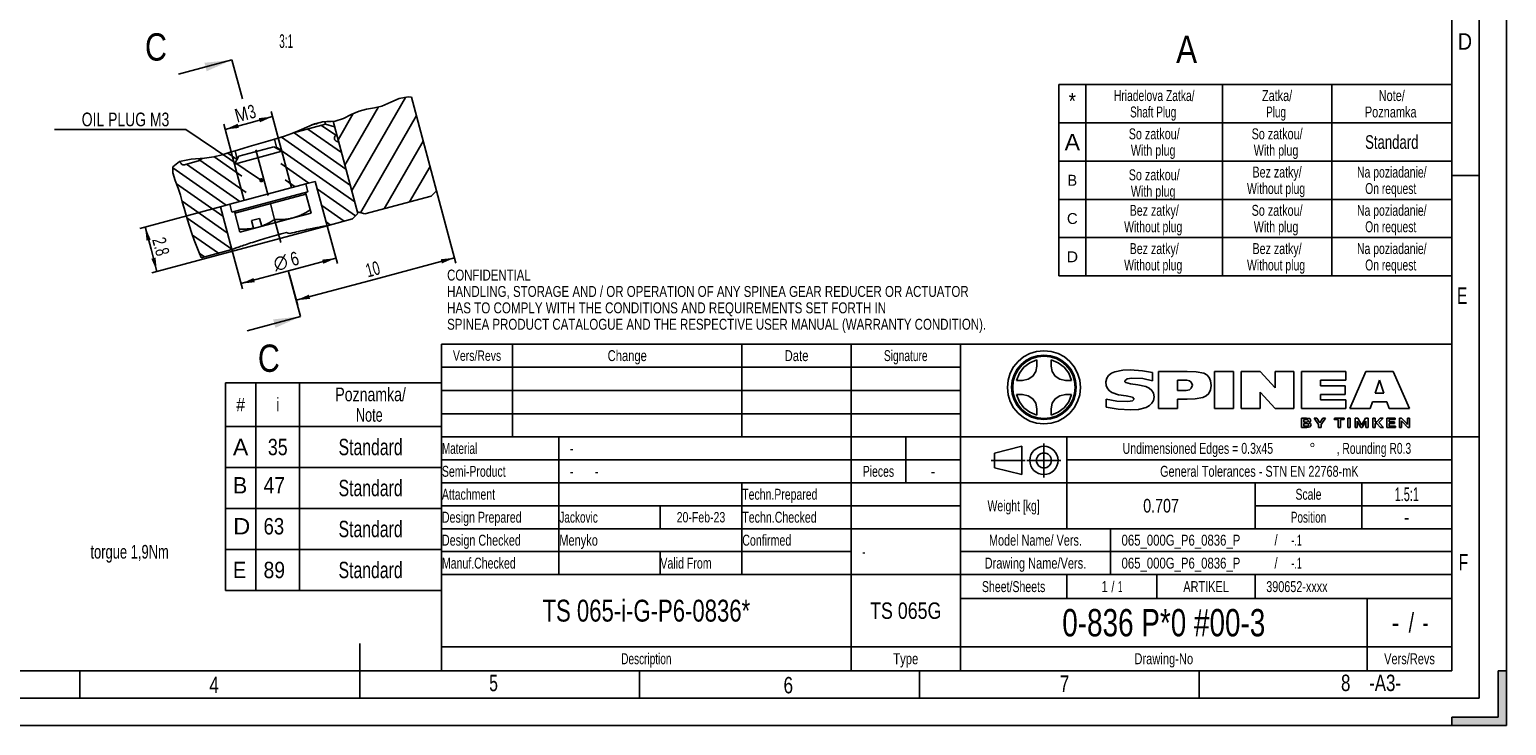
# Model space of a CAD drawing. Header units: millimetres. Extents: x 0 to 420, y 0 to 297.
# Tile 2 of 7: x 150 to 420, y 0 to 127. Entities that reach past the tile are written whole.
import ezdxf
from ezdxf.enums import TextEntityAlignment as Align

# ---------------------------------------------------------------- set-up
doc = ezdxf.new("R2010")
doc.units = ezdxf.units.MM
doc.header["$LTSCALE"] = 23.1
doc.linetypes.add('CENTER', pattern=[0.6, 0.375, -0.075, 0.075, -0.075])
doc.layers.get('0').update_dxf_attribs({"linetype": 'CONTINUOUS'})
for name, color, linetype in [('02___PRT_ALL_AXES', 7, 'CONTINUOUS'), ('7_ALL_FEATURES', 7, 'CONTINUOUS'), ('DEFAULT_1', 7, 'CENTER')]:
    doc.layers.add(name, color=color, linetype=linetype)
doc.styles.get("Standard").update_dxf_attribs({"font": 'txt', "width": 0.8})
doc.styles.add('TEXTSTYLE_1', font='gdt', dxfattribs={"width": 0.8})
doc.styles.add('TEXTSTYLE_2', font='txt', dxfattribs={"width": 0.7})
doc.styles.add('TEXTSTYLE_3', font='txt', dxfattribs={"width": 0.75})
doc.styles.add('TEXTSTYLE_4', font='txt', dxfattribs={"width": 0.75})
doc.styles.add('TEXTSTYLE_5', font='txt', dxfattribs={"width": 0.64})
doc.styles.add('TEXTSTYLE_6', font='txt', dxfattribs={"width": 0.9})
doc.styles.add('TEXTSTYLE_7', font='txt', dxfattribs={"width": 0.6})
doc.styles.add('TEXTSTYLE_8', font='gdt', dxfattribs={"width": 0.75})
doc.styles.add('TEXTSTYLE_9', font='txt', dxfattribs={"width": 0.67})
doc.dimstyles.new('DIMSTYLE_15', dxfattribs={"dimtxt": 2.5, "dimasz": 2.5, "dimexe": 1, "dimexo": 0, "dimtad": 1, "dimdec": 3, "dimlfac": 0.333333, "dimdsep": 46, "dimtxsty": 'Standard', "dimblk": '_FILLED', "dimblk1": '_FILLED', "dimblk2": '_FILLED', "dimcen": 0.09, "dimclrt": 7, "dimadec": 0, "dimazin": 0, "dimtp": 0.1, "dimtm": 0.1, "dimtfac": 1, "dimtdec": 3, "dimtofl": 0, "dimtmove": 0, "dimatfit": 3, "dimldrblk": '_FILLED', "dimfxl": 0, "dimtolj": 1, "dimarcsym": 0})
doc.dimstyles.new('DIMSTYLE_17', dxfattribs={"dimtxt": 2.5, "dimasz": 2.5, "dimexe": 1, "dimexo": 0, "dimtad": 1, "dimdec": 3, "dimlfac": 0.333333, "dimdsep": 46, "dimtxsty": 'Standard', "dimblk": '_FILLED', "dimblk1": '_FILLED', "dimblk2": '_FILLED', "dimcen": 0.09, "dimclrt": 7, "dimadec": 0, "dimazin": 0, "dimtp": 0.2, "dimtm": 0.2, "dimtfac": 1, "dimtdec": 3, "dimtofl": 0, "dimtmove": 0, "dimatfit": 3, "dimldrblk": '_FILLED', "dimfxl": 0, "dimtolj": 1, "dimarcsym": 0})
doc.dimstyles.get("Standard").update_dxf_attribs({"dimtxt": 2.5, "dimasz": 2.5, "dimexe": 1, "dimexo": 0, "dimtad": 1, "dimdec": 3, "dimdsep": 46, "dimtxsty": 'Standard', "dimblk": '_FILLED', "dimblk1": '_FILLED', "dimblk2": '_FILLED', "dimcen": 0.09, "dimclrt": 7, "dimadec": 0, "dimazin": 0, "dimtol": 1, "dimtp": 0.001, "dimtm": 0.001, "dimtfac": 1, "dimtdec": 3, "dimtofl": 0, "dimtmove": 0, "dimatfit": 3, "dimldrblk": '_FILLED', "dimfxl": 0, "dimtolj": 1, "dimarcsym": 0})

# ---------------------------------------------------------------- blocks, each defined once
blk = doc.blocks.new('_FILLED')
at = {"color": 0, "linetype": 'ByBlock'}
blk.add_solid([(0, 0), (-1, 0.16), (-1, -0.16)], dxfattribs=at)
blk = doc.blocks.new('*D29')
at = {"color": 7, "linetype": 'Continuous'}
for p, q in [((194.05, 111.41), (189.7, 110.24)), ((196.18, 103.46), (193.79, 112.37)), ((186.95, 103.13), (185.1, 110.04)), ((185.35, 109.08), (189.7, 110.24))]:
    blk.add_line(p, q, dxfattribs=at)
at = {"color": 7, "linetype": 'Continuous', "xscale": 2.5, "yscale": 2.5, "zscale": 2.5}
for p, rotation in [((194.05, 111.41), 15), ((185.35, 109.08), 195)]:
    blk.add_blockref('_FILLED', p, dxfattribs=dict(at, rotation=rotation))
at = {"color": 7, "linetype": 'Continuous'}
for s, width, p in [('3', 0.714286, (190.57, 111.12)), ('M', 0.857143, (188.68, 110.61))]:
    blk.add_text(s, height=2.5, rotation=15, dxfattribs=dict(at, width=width)).set_placement(p, align=Align.CENTER)
blk = doc.blocks.new('*D30')
at = {"color": 7, "linetype": 'Continuous'}
for p, q in [((184.71, 94.97), (169.74, 90.96)), ((170.71, 91.22), (171.79, 87.16)), ((204.05, 91.46), (171.92, 82.85)), ((172.88, 83.1), (171.79, 87.16))]:
    blk.add_line(p, q, dxfattribs=at)
at = {"color": 7, "linetype": 'Continuous', "xscale": 2.5, "yscale": 2.5, "zscale": 2.5}
for p, rotation in [((170.71, 91.22), 105), ((172.88, 83.1), 285)]:
    blk.add_blockref('_FILLED', p, dxfattribs=dict(at, rotation=rotation))
at = {"color": 7, "linetype": 'Continuous', "width": 0.714286}
blk.add_text('2.8', height=2.5, rotation=-75, dxfattribs=at).set_placement((172.4, 87.32), align=Align.CENTER)
blk = doc.blocks.new('*D31')
at = {"color": 7, "linetype": 'Continuous'}
for p, q in [((204.05, 91.46), (205.91, 84.54)), ((186.59, 87.09), (188.52, 79.88)), ((205.65, 85.51), (196.95, 83.18)), ((188.26, 80.85), (196.95, 83.18))]:
    blk.add_line(p, q, dxfattribs=at)
at = {"color": 7, "linetype": 'Continuous', "xscale": 2.5, "yscale": 2.5, "zscale": 2.5}
for p, rotation in [((205.65, 85.51), 15), ((188.26, 80.85), 195)]:
    blk.add_blockref('_FILLED', p, dxfattribs=dict(at, rotation=rotation))
at = {"color": 7, "linetype": 'Continuous', "width": 0.785714}
blk.add_text('6', height=2.5, rotation=15, dxfattribs=at).set_placement((198.4, 84.21), align=Align.CENTER)
at = {"color": 7, "linetype": 'Continuous', "style": 'TEXTSTYLE_1'}
blk.add_text('n', height=2.5, rotation=15, dxfattribs=at).set_placement((195.84, 83.53), align=Align.CENTER)
blk = doc.blocks.new('*D34')
at = {"color": 7, "linetype": 'Continuous'}
for p, q in [((224.08, 97.85), (227.63, 84.61)), ((227.37, 85.58), (212.88, 81.7)), ((197.14, 82.46), (198.65, 76.85)), ((198.39, 77.81), (212.88, 81.7))]:
    blk.add_line(p, q, dxfattribs=at)
at = {"color": 7, "linetype": 'Continuous', "xscale": 2.5, "yscale": 2.5, "zscale": 2.5}
for p, rotation in [((227.37, 85.58), 15), ((198.39, 77.81), 195)]:
    blk.add_blockref('_FILLED', p, dxfattribs=dict(at, rotation=rotation))
at = {"color": 7, "linetype": 'Continuous', "width": 0.678571}
blk.add_text('10', height=2.5, rotation=15, dxfattribs=at).set_placement((212.72, 82.3), align=Align.CENTER)

msp = doc.modelspace()

# ---------------------------------------------------------------- linework, layer by layer
at = {"color": 7, "linetype": 'Continuous'}
for p, q in [((415, 5), (415, 292)), ((410, 10), (410, 287)), ((420, 10), (420, 287)), ((338.0001, 117.2671), (410.0001, 117.2671)), ((338.0001, 117.2671), (338.0001, 82.2671)), ((343.0001, 117.2671), (343.0001, 82.2671)), ((368.0001, 117.2671), (368.0001, 82.2671)), ((388.0001, 117.2671), (388.0001, 82.2671)), ((410.0001, 117.2671), (410.0001, 82.2671)), ((218.4002, 114.9472), (208.5439, 97.8756)), ((214.0863, 113.36), (215.6819, 114.04)), ((215.6819, 114.04), (217.2599, 114.7354)), ((217.2599, 114.7354), (218.8945, 115.039)), ((218.8945, 115.039), (219.4689, 114.986)), ((219.4689, 114.986), (219.4896, 114.9812)), ((224.0797, 97.8507), (219.4896, 114.9812)), ((205.5383, 110.6124), (207.0163, 111.0903)), ((208.8215, 111.9703), (206.0523, 107.1741)), ((207.0163, 111.0903), (208.4412, 111.8015)), ((213.4681, 113.2115), (207.2981, 102.5248)), ((208.4412, 111.8015), (209.8886, 112.4441)), ((209.8886, 112.4441), (211.2718, 112.7863)), ((220.3962, 111.5975), (210.134, 93.8228)), ((211.2718, 112.7863), (212.6873, 113.024)), ((212.6873, 113.024), (214.0863, 113.36)), ((175.1409, 109.0308), (154.129, 109.0308)), ((178.1409, 109.0308), (175.1409, 109.0308)), ((191.664, 99.9914), (178.1409, 109.0308)), ((196.2156, 107.8317), (197.5657, 108.3077)), ((197.5657, 108.3077), (198.8984, 108.857)), ((197.8826, 108.4383), (203.7401, 110.0078)), ((207.4866, 101.8215), (197.9941, 108.4682)), ((198.8984, 108.857), (200.2968, 109.5127)), ((200.2968, 109.5127), (201.7086, 110.1043)), ((206.6809, 104.8282), (200.517, 109.1442)), ((201.4597, 110), (203.1764, 110.46)), ((201.7086, 110.1043), (203.1724, 110.4598)), ((205.6377, 108.0012), (203.0399, 109.8202)), ((203.1724, 110.4598), (203.9619, 110.5118)), ((203.6113, 110.4887), (203.7401, 110.0078)), ((205.4132, 109.5595), (203.7401, 110.0078)), ((203.9619, 110.5118), (204.7569, 110.5354)), ((204.7569, 110.5354), (205.5383, 110.6124)), ((209.6684, 93.6786), (205.1415, 110.5733)), ((338.0001, 110.2671), (410.0001, 110.2671)), ((187.1798, 105.1629), (188.5793, 105.6027)), ((188.5793, 105.6027), (189.7398, 105.9568)), ((189.7398, 105.9568), (191.4527, 106.4478)), ((191.4527, 106.4478), (193.1577, 106.9208)), ((193.1577, 106.9208), (194.8533, 107.4069)), ((194.8271, 105.6008), (194.3795, 107.2711)), ((209.0978, 95.8081), (194.7611, 105.8468)), ((194.8533, 107.4069), (196.2156, 107.8317)), ((195.7456, 105.0704), (195.099, 107.4835)), ((208.2922, 98.8148), (195.6615, 107.6589)), ((205.6213, 107.9898), (205.8002, 108.115)), ((205.7119, 106.9545), (206.1682, 106.7417)), ((221.642, 106.9482), (214.4922, 94.5644)), ((175.773, 102.2171), (176.9845, 103.1964)), ((176.9845, 103.1964), (179.1578, 103.6016)), ((177.9215, 102.6239), (180.6744, 103.3615)), ((179.1578, 103.6016), (181.5735, 103.8198)), ((180.5757, 103.7297), (180.6744, 103.3615)), ((180.6744, 103.3615), (181.1309, 103.7798)), ((189.2315, 97.5058), (180.7585, 103.4386)), ((181.5735, 103.8198), (183.2914, 104.0847)), ((183.2914, 104.0847), (184.8264, 104.4506)), ((188.4259, 100.5125), (183.3159, 104.0905)), ((184.8264, 104.4506), (186.3054, 104.8883)), ((187.6202, 103.5192), (185.8552, 104.7551)), ((186.3054, 104.8883), (187.1798, 105.1629)), ((187.0523, 102.7411), (186.4636, 104.938)), ((187.5826, 103.6596), (187.1798, 105.1629)), ((200.6909, 99.2521), (195.5668, 102.8401)), ((195.7456, 105.0704), (197.5315, 98.4056)), ((338.0001, 103.2671), (410.0001, 103.2671)), ((175.7682, 101.1021), (175.773, 102.2171)), ((176.2023, 99.7432), (175.7682, 101.1021)), ((185.5534, 95.1961), (175.7723, 102.0449)), ((188.0763, 95.8721), (178.292, 102.7231)), ((187.0523, 102.7411), (188.8381, 96.0762)), ((222.8878, 102.299), (219.1415, 95.8102)), ((410, 100.67), (415, 100.67)), ((176.7652, 98.3247), (176.2023, 99.7432)), ((184.958, 93.1704), (176.4452, 99.1312)), ((177.1927, 97.0555), (176.7652, 98.3247)), ((198.168, 98.5761), (196.3724, 99.8334)), ((201.1024, 93.7719), (200.093, 97.539)), ((200.1395, 99.1044), (201.8781, 99.5702)), ((204.0522, 91.4565), (201.8781, 99.5702)), ((209.2493, 93.2595), (202.2572, 98.1554)), ((223.0999, 96.8709), (224.0797, 97.8507)), ((177.5258, 95.8505), (177.1927, 97.0555)), ((185.7636, 90.1637), (177.4979, 95.9514)), ((177.8337, 94.6613), (177.5258, 95.8505)), ((178.2729, 93.1108), (177.8337, 94.6613)), ((184.4915, 94.9115), (186.2301, 95.3774)), ((186.5879, 87.0875), (184.4915, 94.9115)), ((200.1707, 97.2492), (187.1307, 93.7552)), ((193.6507, 95.5022), (194.4264, 92.6072)), ((207.1503, 92.2866), (203.0629, 95.1487)), ((223.0999, 96.8709), (210.9292, 93.6097)), ((338.0001, 96.2671), (410.0001, 96.2671)), ((178.7631, 91.5459), (178.2729, 93.1108)), ((186.5693, 87.157), (178.3309, 92.9256)), ((188.0624, 90.2778), (187.053, 94.045)), ((197.8424, 92.8984), (201.1024, 93.7719)), ((204.6274, 91.6106), (203.8685, 92.142)), ((204.0522, 91.4565), (208.6887, 92.6988)), ((208.6887, 92.6988), (209.6684, 93.6786)), ((210.9292, 93.6097), (209.5908, 93.9684)), ((179.2838, 90.0057), (178.7631, 91.5459)), ((179.7141, 88.8032), (179.2838, 90.0057)), ((184.1233, 86.4271), (179.3745, 89.7523)), ((203.7991, 91.4127), (203.5583, 91.3705)), ((204.0522, 91.4565), (203.7991, 91.4127)), ((338.0001, 89.2671), (410.0001, 89.2671)), ((180.1667, 87.597), (179.7141, 88.8032)), ((180.6576, 86.3422), (180.1667, 87.597)), ((180.9835, 85.5858), (186.5879, 87.0875)), ((186.7503, 87.1474), (186.5879, 87.0875)), ((181.6004, 85.7511), (180.6204, 86.4373)), ((180.9584, 85.6299), (180.6576, 86.3422)), ((180.9835, 85.5858), (180.9584, 85.6299)), ((338.0001, 82.2671), (410.0001, 82.2671)), ((409.999, 69.8055), (224.999, 69.8055)), ((224.999, 10.0055), (224.999, 69.8055)), ((237.999, 52.8055), (237.999, 69.8055)), ((279.999, 52.8055), (279.999, 69.8055)), ((299.999, 10.0055), (299.999, 69.8055)), ((319.999, 10.0055), (319.999, 69.8055)), ((332.7052, 68.0481), (331.568, 67.4292)), ((333.9591, 68.4392), (332.7052, 68.0481)), ((333.0021, 67.3232), (334.1114, 67.6676)), ((335.3018, 68.5756), (333.9591, 68.4392)), ((334.1114, 67.6676), (335.3024, 67.7876)), ((336.6516, 68.4392), (335.3018, 68.5756)), ((335.3024, 67.7876), (336.4934, 67.6676)), ((336.4934, 67.6676), (337.6026, 67.3232)), ((337.9089, 68.0481), (336.6516, 68.4392)), ((339.0467, 67.4292), (337.9089, 68.0481)), ((409.999, 10.0055), (409.999, 69.8055)), ((319.999, 65.5555), (224.999, 65.5555)), ((329.7546, 65.6167), (329.1341, 64.477)), ((330.5752, 66.6098), (329.7546, 65.6167)), ((329.8572, 64.1784), (330.4021, 65.1822)), ((330.0328, 64.0983), (330.5627, 65.0718)), ((330.4021, 65.1822), (331.1237, 66.0568)), ((330.5627, 65.0718), (331.2635, 65.9197)), ((331.568, 67.4292), (330.5752, 66.6098)), ((330.8002, 64.442), (331.6337, 65.537)), ((331.1237, 66.0568), (331.9983, 66.7784)), ((331.2635, 65.9197), (332.1116, 66.6192)), ((331.6337, 65.537), (332.7202, 66.3787)), ((331.9983, 66.7784), (333.0021, 67.3232)), ((332.1116, 66.6192), (333.0831, 67.1472)), ((332.7202, 66.3787), (334.0118, 66.9058)), ((333.0831, 67.1472), (334.1544, 67.4808)), ((334.0118, 65.7637), (333.8045, 64.7468)), ((334.0118, 66.9058), (334.0118, 65.7637)), ((334.1544, 67.4808), (335.3018, 67.5971)), ((335.3018, 67.5971), (336.4493, 67.4808)), ((336.4493, 67.4808), (337.5207, 67.1472)), ((336.6174, 66.9058), (337.9119, 66.3788)), ((336.6174, 65.7637), (336.6174, 66.9058)), ((336.8216, 64.7467), (336.6174, 65.7637)), ((337.5207, 67.1472), (338.4923, 66.6192)), ((337.6026, 67.3232), (338.6064, 66.7784)), ((337.9119, 66.3788), (339.004, 65.5371)), ((338.4923, 66.6192), (339.3403, 65.9197)), ((338.6064, 66.7784), (339.481, 66.0568)), ((339.004, 65.5371), (339.8388, 64.442)), ((340.0381, 66.6098), (339.0467, 67.4292)), ((339.3403, 65.9197), (340.0411, 65.0718)), ((339.481, 66.0568), (340.2026, 65.1822)), ((340.8561, 65.6167), (340.0381, 66.6098)), ((340.0411, 65.0718), (340.5711, 64.0983)), ((340.2026, 65.1822), (340.7475, 64.1784)), ((341.4738, 64.477), (340.8561, 65.6167)), ((349.7542, 65.0172), (348.3044, 64.7262)), ((351.1135, 65.0821), (349.7542, 65.0172)), ((353.3735, 64.9253), (351.1135, 65.0821)), ((355.1896, 64.5912), (353.3735, 64.9253)), ((185.4002, 62.7044), (225.0002, 62.7044)), ((185.4002, 62.7044), (185.4002, 24.7044)), ((191.0002, 62.7044), (191.0002, 24.7044)), ((199.0002, 62.7044), (199.0002, 24.7044)), ((225.0002, 62.7044), (225.0002, 24.7044)), ((328.7414, 63.2179), (328.6043, 61.8662)), ((329.1341, 64.477), (328.7414, 63.2179)), ((329.3928, 61.878), (329.5129, 63.069)), ((329.5129, 63.069), (329.8572, 64.1784)), ((329.5804, 61.8662), (329.6974, 63.0221)), ((329.6974, 63.0221), (330.0328, 64.0983)), ((330.2677, 63.1547), (330.8002, 64.442)), ((331.4062, 63.1547), (330.2677, 63.1547)), ((332.4127, 63.3593), (331.4062, 63.1548)), ((331.4062, 63.1548), (331.4062, 63.1547)), ((333.2418, 63.9177), (332.4127, 63.3593)), ((333.8045, 64.7468), (333.2418, 63.9177)), ((337.3791, 63.9176), (336.8216, 64.7467)), ((338.2068, 63.3593), (337.3791, 63.9176)), ((339.2221, 63.1547), (338.2068, 63.3593)), ((340.3615, 63.1547), (339.2221, 63.1547)), ((339.8388, 64.442), (340.3615, 63.1548)), ((340.3615, 63.1548), (340.3615, 63.1547)), ((340.5711, 64.0983), (340.9064, 63.0221)), ((340.7475, 64.1784), (341.0918, 63.069)), ((340.9064, 63.0221), (341.0234, 61.8662)), ((341.0918, 63.069), (341.2119, 61.878)), ((341.8642, 63.2179), (341.4738, 64.477)), ((342.0004, 61.8662), (341.8642, 63.2179)), ((346.7923, 63.5506), (346.6554, 62.8896)), ((346.6554, 62.8896), (346.7235, 62.2204)), ((346.7235, 62.2204), (346.9374, 61.6829)), ((347.1445, 64.065), (346.7923, 63.5506)), ((347.6644, 64.4509), (347.1445, 64.065)), ((348.3044, 64.7262), (347.6644, 64.4509)), ((350.1138, 62.9116), (350.1172, 63.0945)), ((350.2712, 62.7404), (350.1138, 62.9116)), ((350.1172, 63.0945), (350.5432, 63.4212)), ((351.1316, 62.5074), (350.2712, 62.7404)), ((350.5432, 63.4212), (351.4231, 63.572)), ((352.5205, 62.3479), (351.1316, 62.5074)), ((351.4231, 63.572), (353.4156, 63.4846)), ((353.9432, 62.0015), (352.5205, 62.3479)), ((353.4156, 63.4846), (355.1896, 63.0895)), ((355.1896, 63.0894), (355.1896, 64.5912)), ((355.1896, 63.0895), (355.1896, 63.0894)), ((356.2908, 64.7731), (361.5131, 64.7731)), ((356.2908, 58.0222), (356.2908, 64.7731)), ((361.4405, 63.1898), (359.7393, 63.1898)), ((359.7393, 63.1898), (359.7393, 61.2974)), ((361.4406, 63.1898), (361.4405, 63.1898)), ((361.9597, 63.0784), (361.4406, 63.1898)), ((361.5131, 64.7731), (363.1826, 64.7307)), ((362.2767, 62.8169), (361.9597, 63.0784)), ((362.4783, 62.2802), (362.2767, 62.8169)), ((362.2856, 61.6966), (362.4783, 62.2802)), ((363.1826, 64.7307), (364.584, 64.4477)), ((364.584, 64.4477), (365.1314, 64.143)), ((365.1314, 64.143), (365.5486, 63.6905)), ((365.5486, 63.6905), (365.8143, 63.061)), ((365.9076, 62.2253), (365.7931, 61.3935)), ((365.8143, 63.061), (365.9076, 62.2253)), ((366.5629, 64.7731), (370.0114, 64.7731)), ((366.5629, 58.0222), (366.5629, 64.7731)), ((370.0114, 64.7731), (370.0114, 58.0222)), ((371.4309, 64.7731), (374.8884, 64.7731)), ((371.4309, 58.0222), (371.4309, 64.7731)), ((374.8884, 64.7731), (377.6181, 61.7886)), ((377.6181, 64.7731), (381.057, 64.7731)), ((377.6181, 61.7886), (377.6181, 64.7731)), ((381.057, 64.7731), (381.057, 58.0222)), ((382.4859, 64.7731), (390.602, 64.7731)), ((382.4859, 58.0222), (382.4859, 64.7731)), ((390.602, 63.1898), (385.9343, 63.1898)), ((385.9343, 63.1898), (385.9344, 62.1614)), ((390.602, 64.7731), (390.602, 63.1898)), ((394.2776, 64.7731), (391.3115, 58.0222)), ((399.2634, 64.7731), (394.2776, 64.7731)), ((395.9702, 60.8065), (396.7528, 63.1898)), ((396.7528, 63.1898), (397.5532, 60.8065)), ((402.2391, 58.0222), (399.2634, 64.7731)), ((319.999, 61.3055), (224.999, 61.3055)), ((328.6043, 61.8662), (328.7414, 60.5221)), ((328.7414, 60.5221), (329.1341, 59.2686)), ((329.5129, 60.687), (329.3928, 61.878)), ((329.8572, 59.5778), (329.5129, 60.687)), ((329.6974, 60.7179), (329.5804, 61.8662)), ((330.0328, 59.6474), (329.6974, 60.7179)), ((330.4021, 58.574), (329.8572, 59.5778)), ((330.5627, 58.6779), (330.0328, 59.6474)), ((331.4062, 60.5458), (330.2677, 60.5458)), ((330.2677, 60.5458), (330.8002, 59.2486)), ((332.4127, 60.3413), (331.4062, 60.5458)), ((333.2418, 59.7829), (332.4127, 60.3413)), ((333.8045, 58.9537), (333.2418, 59.7829)), ((337.3791, 59.7829), (336.8216, 58.9537)), ((338.2068, 60.3413), (337.3791, 59.7829)), ((339.2221, 60.5458), (338.2068, 60.3413)), ((340.3615, 60.5458), (339.2221, 60.5458)), ((339.8387, 59.2486), (340.3615, 60.5458)), ((340.5711, 59.6474), (340.0411, 58.6779)), ((340.7475, 59.5778), (340.2026, 58.574)), ((340.9064, 60.7179), (340.5711, 59.6474)), ((341.0918, 60.687), (340.7475, 59.5778)), ((341.0234, 61.8662), (340.9064, 60.7179)), ((341.2119, 61.878), (341.0918, 60.687)), ((341.4738, 59.2686), (341.8642, 60.5221)), ((341.8642, 60.5221), (342.0004, 61.8662)), ((348.6454, 59.3516), (346.6913, 59.7143)), ((346.6913, 59.7143), (346.6913, 58.2311)), ((346.9374, 61.6829), (347.2811, 61.2612)), ((347.2811, 61.2612), (347.7381, 60.9393)), ((347.7381, 60.9393), (348.9277, 60.5317)), ((348.9277, 60.5317), (350.3765, 60.3328)), ((350.3765, 60.3328), (351.4918, 60.0923)), ((351.4918, 60.0923), (351.8394, 59.7393)), ((351.8394, 59.7393), (351.5284, 59.417)), ((354.5586, 61.7115), (353.9432, 62.0015)), ((355.052, 61.3189), (354.5586, 61.7115)), ((355.38, 60.8049), (355.052, 61.3189)), ((355.4989, 60.151), (355.38, 60.8049)), ((355.387, 59.4858), (355.4989, 60.151)), ((359.7393, 61.2974), (361.3771, 61.2974)), ((361.5317, 59.7053), (359.7393, 59.7054)), ((359.7393, 59.7054), (359.7393, 58.0222)), ((361.3771, 61.2974), (361.9545, 61.4164)), ((362.9715, 59.7447), (361.5317, 59.7053)), ((361.9545, 61.4164), (362.2856, 61.6966)), ((364.3917, 60.0203), (362.9715, 59.7447)), ((364.9956, 60.3206), (364.3917, 60.0203)), ((365.4759, 60.7684), (364.9956, 60.3206)), ((365.7931, 61.3935), (365.4759, 60.7684)), ((377.6181, 58.0222), (374.8703, 61.0153)), ((374.8703, 61.0153), (374.8703, 58.0222)), ((390.4838, 60.5875), (385.9343, 60.5875)), ((385.9343, 60.5875), (385.9343, 59.6053)), ((385.9343, 59.6053), (390.602, 59.6053)), ((385.9344, 62.1614), (390.4838, 62.1614)), ((390.4838, 62.1614), (390.4838, 60.5875)), ((390.602, 59.6053), (390.602, 58.0222)), ((397.5532, 60.8065), (395.9702, 60.8065)), ((319.999, 57.0555), (224.999, 57.0555)), ((329.1341, 59.2686), (329.7546, 58.1331)), ((329.7546, 58.1331), (330.5752, 57.1429)), ((331.1237, 57.6994), (330.4021, 58.574)), ((331.2635, 57.8327), (330.5627, 58.6779)), ((330.5752, 57.1429), (331.568, 56.3252)), ((330.8002, 59.2486), (331.6337, 58.1546)), ((331.9983, 56.9778), (331.1237, 57.6994)), ((332.1116, 57.1349), (331.2635, 57.8327)), ((331.6337, 58.1546), (332.7202, 57.3184)), ((333.0021, 56.433), (331.9983, 56.9778)), ((333.0831, 56.6077), (332.1116, 57.1349)), ((332.7202, 57.3184), (334.0118, 56.7947)), ((334.0118, 57.9367), (333.8045, 58.9537)), ((334.0118, 56.7947), (334.0118, 57.9367)), ((336.8216, 58.9537), (336.6174, 57.9367)), ((336.6174, 57.9367), (336.6174, 56.7947)), ((336.6174, 56.7947), (337.9119, 57.3184)), ((338.4923, 57.1349), (337.5207, 56.6077)), ((338.6064, 56.9778), (337.6026, 56.433)), ((337.9119, 57.3184), (339.0039, 58.1546)), ((339.3403, 57.8327), (338.4923, 57.1349)), ((339.481, 57.6994), (338.6064, 56.9778)), ((339.0039, 58.1546), (339.8387, 59.2486)), ((339.0467, 56.3252), (340.0381, 57.1429)), ((340.0411, 58.6779), (339.3403, 57.8327)), ((340.2026, 58.574), (339.481, 57.6994)), ((340.0381, 57.1429), (340.8561, 58.1331)), ((340.8561, 58.1331), (341.4738, 59.2686)), ((346.6913, 58.2311), (348.8672, 57.8651)), ((350.668, 59.2688), (348.6454, 59.3516)), ((348.8672, 57.8651), (351.1316, 57.7582)), ((351.5284, 59.417), (350.668, 59.2688)), ((351.1316, 57.7582), (352.5934, 57.8494)), ((352.5934, 57.8494), (354.008, 58.2143)), ((354.008, 58.2143), (354.6042, 58.5295)), ((354.6042, 58.5295), (355.0763, 58.9493)), ((355.0763, 58.9493), (355.387, 59.4858)), ((359.7393, 58.0222), (356.2908, 58.0222)), ((370.0114, 58.0222), (366.5629, 58.0222)), ((374.8703, 58.0222), (371.4309, 58.0222)), ((381.057, 58.0222), (377.6181, 58.0222)), ((390.602, 58.0222), (382.4859, 58.0222)), ((391.3115, 58.0222), (395.0599, 58.0222)), ((395.0599, 58.0222), (395.4511, 59.2139)), ((395.4511, 59.2139), (398.0899, 59.2139)), ((398.0899, 59.2139), (398.4906, 58.0222)), ((398.4906, 58.0222), (402.2391, 58.0222)), ((185.4002, 54.7044), (225.0002, 54.7044)), ((331.568, 56.3252), (332.7052, 55.7074)), ((332.7052, 55.7074), (333.9591, 55.3167)), ((334.1114, 56.0886), (333.0021, 56.433)), ((334.1544, 56.2744), (333.0831, 56.6077)), ((333.9591, 55.3167), (335.3018, 55.1804)), ((335.3024, 55.9686), (334.1114, 56.0886)), ((335.3018, 56.1582), (334.1544, 56.2744)), ((336.4493, 56.2744), (335.3018, 56.1582)), ((335.3018, 55.1804), (336.6516, 55.3167)), ((336.4934, 56.0886), (335.3024, 55.9686)), ((337.5207, 56.6077), (336.4493, 56.2744)), ((337.6026, 56.433), (336.4934, 56.0886)), ((336.6516, 55.3167), (337.9089, 55.7074)), ((337.9089, 55.7074), (339.0467, 56.3252)), ((382.4799, 56.2591), (383.407, 56.2591)), ((382.4799, 54.5067), (382.4799, 56.2591)), ((383.4328, 54.5067), (382.4799, 54.5067)), ((383.391, 55.9811), (382.9038, 55.9811)), ((382.9038, 55.9811), (382.9038, 55.528)), ((382.9038, 55.528), (383.4101, 55.528)), ((383.4262, 55.2822), (382.9038, 55.2823)), ((382.9038, 55.2823), (382.9038, 54.7776)), ((382.9038, 54.7776), (383.4358, 54.7776)), ((383.6528, 55.9303), (383.3909, 55.9811)), ((383.407, 56.2591), (383.9691, 56.143)), ((383.4101, 55.528), (383.6564, 55.5836)), ((383.7162, 55.2236), (383.4262, 55.2823)), ((384.0552, 54.6417), (383.4327, 54.5067)), ((383.4327, 54.5067), (383.4328, 54.5067)), ((383.4358, 54.7776), (383.7127, 54.8337)), ((383.7352, 55.7568), (383.6528, 55.9303)), ((383.6564, 55.5836), (383.7352, 55.7568)), ((383.7127, 54.8337), (383.8056, 55.037)), ((383.8056, 55.037), (383.7162, 55.2236)), ((384.0677, 55.5706), (383.834, 55.4367)), ((383.834, 55.4367), (383.834, 55.4318)), ((383.834, 55.4318), (384.1388, 55.2874)), ((383.9691, 56.143), (384.1558, 55.8151)), ((384.2452, 55.0114), (384.0552, 54.6417)), ((384.1558, 55.8151), (384.0677, 55.5706)), ((384.1388, 55.2874), (384.2452, 55.0114)), ((384.7614, 56.2591), (385.2585, 56.2591)), ((385.5928, 55.0815), (384.7614, 56.2591)), ((385.2585, 56.2591), (385.7173, 55.5442)), ((385.5928, 54.5067), (385.5928, 55.0815)), ((386.0421, 54.5067), (385.5928, 54.5067)), ((385.7173, 55.5442), (385.8226, 55.3736)), ((385.8226, 55.3736), (385.8319, 55.3736)), ((385.8319, 55.3736), (385.9307, 55.5466)), ((385.9307, 55.5466), (386.3797, 56.2591)), ((386.8608, 56.2591), (386.0421, 55.0815)), ((386.0421, 55.0815), (386.0421, 54.5067)), ((386.3797, 56.2591), (386.8608, 56.2591)), ((388.4799, 55.9599), (388.4898, 56.259)), ((389.1525, 55.9599), (388.4799, 55.9599)), ((388.4898, 56.259), (390.2611, 56.259)), ((389.1525, 54.5067), (389.1525, 55.9599)), ((389.5984, 54.5067), (389.1525, 54.5067)), ((389.5985, 55.9599), (389.5984, 54.5067)), ((390.2707, 55.9599), (389.5985, 55.9599)), ((390.2611, 56.259), (390.2707, 55.9599)), ((390.9336, 54.5067), (390.9337, 56.259)), ((391.3798, 54.5067), (390.9336, 54.5067)), ((390.9337, 56.259), (391.3798, 56.259)), ((391.3798, 56.259), (391.3798, 54.5067)), ((392.2657, 56.2591), (392.7562, 56.2591)), ((392.2657, 54.5067), (392.2657, 56.2591)), ((392.654, 54.5067), (392.2657, 54.5067)), ((392.6571, 55.7099), (392.6509, 55.7076)), ((392.6509, 55.7076), (392.654, 55.5185)), ((392.654, 55.5185), (392.654, 54.5067)), ((392.75, 55.5326), (392.6571, 55.7099)), ((393.3076, 54.5067), (392.75, 55.5326)), ((392.7562, 56.2591), (393.3681, 55.1423)), ((393.6071, 54.5066), (393.3076, 54.5067)), ((393.3681, 55.1423), (393.4604, 54.9671)), ((393.4604, 54.9671), (393.4696, 54.9671)), ((393.4696, 54.9671), (393.5591, 55.1423)), ((393.5591, 55.1423), (394.1772, 56.259)), ((394.1676, 55.5326), (393.6071, 54.5066)), ((394.2602, 55.7098), (394.1676, 55.5326)), ((394.1772, 56.259), (394.6649, 56.2591)), ((394.2695, 55.7076), (394.2602, 55.7098)), ((394.263, 55.5185), (394.2695, 55.7076)), ((394.263, 54.5067), (394.263, 55.5185)), ((394.6649, 54.5067), (394.263, 54.5067)), ((394.6649, 56.2591), (394.6649, 54.5067)), ((395.5123, 56.2591), (395.9521, 56.2591)), ((395.5123, 54.5067), (395.5123, 56.2591)), ((395.9521, 54.5067), (395.5123, 54.5067)), ((395.9521, 56.2591), (395.9521, 55.5442)), ((395.9521, 55.5442), (396.2577, 55.5442)), ((396.2487, 55.2752), (395.9521, 55.2752)), ((395.9521, 55.2752), (395.9521, 54.5067)), ((396.9207, 54.5067), (396.2487, 55.2752)), ((396.2577, 55.5442), (396.9015, 56.2591)), ((397.4143, 56.2591), (396.6497, 55.4273)), ((396.6497, 55.4273), (397.4561, 54.5067)), ((396.9015, 56.2591), (397.4143, 56.2591)), ((397.4561, 54.5067), (396.9207, 54.5067)), ((398.0998, 56.259), (399.6294, 56.259)), ((398.0998, 54.5067), (398.0998, 56.259)), ((399.6772, 54.5067), (398.0998, 54.5067)), ((399.6356, 55.9669), (398.5394, 55.9669)), ((398.5394, 55.9669), (398.5394, 55.544)), ((398.5394, 55.544), (399.4697, 55.544)), ((399.4697, 55.2798), (398.5394, 55.2798)), ((398.5394, 55.2798), (398.5394, 54.794)), ((398.5394, 54.794), (399.6865, 54.794)), ((399.4697, 55.544), (399.4697, 55.2798)), ((399.6294, 56.259), (399.6356, 55.9669)), ((399.6865, 54.794), (399.6772, 54.5067)), ((400.397, 56.2591), (400.7798, 56.2591)), ((400.397, 54.5067), (400.397, 56.2591)), ((400.789, 54.5067), (400.397, 54.5067)), ((400.7798, 56.2591), (401.7323, 55.2357)), ((400.7925, 55.7333), (400.7861, 55.7309)), ((400.7861, 55.7309), (400.7891, 55.5417)), ((400.7891, 55.5417), (400.789, 54.5067)), ((400.9356, 55.5743), (400.7925, 55.7333)), ((401.955, 54.5067), (400.9356, 55.5743)), ((401.7323, 55.2357), (401.8757, 55.0791)), ((401.8756, 56.2591), (402.2642, 56.2591)), ((401.8757, 55.2686), (401.8756, 56.2591)), ((401.8821, 55.0812), (401.8757, 55.2686)), ((401.8757, 55.0791), (401.8821, 55.0812)), ((402.2642, 54.5067), (401.955, 54.5067)), ((402.2642, 56.2591), (402.2642, 54.5067)), ((409.999, 52.8055), (224.999, 52.8055)), ((246.499, 27.6055), (246.499, 52.8055)), ((309.999, 44.4055), (309.999, 52.8055)), ((335.297, 51.5922), (335.297, 45.4029)), ((339.499, 36.0055), (339.499, 52.8055)), ((410, 52.84), (415, 52.84)), ((331.2718, 51.0815), (326.2697, 49.8576)), ((326.2697, 49.8576), (326.2697, 47.1268)), ((331.2718, 51.0815), (331.2718, 45.9029)), ((185.4002, 47.2044), (225.0002, 47.2044)), ((319.999, 48.6055), (224.999, 48.6055)), ((325.6697, 48.4922), (331.8718, 48.4922)), ((331.2718, 45.9029), (326.2697, 47.1268)), ((332.1718, 48.4922), (338.4077, 48.4922)), ((409.999, 48.6055), (339.499, 48.6055)), ((409.999, 44.4055), (224.999, 44.4055)), ((279.999, 27.6055), (279.999, 44.4055)), ((373.999, 36.0055), (373.999, 44.4055)), ((393.499, 36.0055), (393.499, 44.4055)), ((185.4002, 39.7044), (225.0002, 39.7044)), ((319.999, 40.2055), (224.999, 40.2055)), ((264.999, 36.0055), (264.999, 40.2055)), ((409.999, 40.2055), (373.999, 40.2055)), ((409.999, 36.0055), (224.999, 36.0055)), ((347.499, 27.6055), (347.499, 36.0055)), ((185.4002, 32.2044), (225.0002, 32.2044)), ((299.999, 31.8055), (224.999, 31.8055)), ((264.999, 27.6055), (264.999, 31.8055)), ((409.999, 31.8055), (319.999, 31.8055)), ((409.999, 27.6055), (224.999, 27.6055)), ((339.499, 23.2055), (339.499, 27.6055)), ((355.999, 23.2055), (355.999, 27.6055)), ((373.999, 23.2055), (373.999, 27.6055)), ((185.4002, 24.7044), (225.0002, 24.7044)), ((409.999, 23.2055), (319.999, 23.2055)), ((394.499, 10.0055), (394.499, 23.2055)), ((210, 5), (210, 15)), ((409.999, 14.4055), (224.999, 14.4055)), ((20, 10), (410, 10)), ((158.75, 10), (158.75, 5)), ((409.999, 10.0055), (224.999, 10.0055)), ((261.25, 10), (261.25, 5)), ((312.5, 10), (312.5, 5)), ((363.75, 10), (363.75, 5)), ((420, 10), (418.5, 10)), ((418.5, 10), (418.5, 1.5)), ((420, 10), (420, 0)), ((15, 5), (415, 5)), ((10, 0), (410, 0)), ((410, 1.5), (418.5, 1.5)), ((410, 0), (410, 1.5)), ((410, 0), (420, 0))]:
    msp.add_line(p, q, dxfattribs=at)
for points in [[(203.3024, 110.4683), (203.0386, 110.3924), (202.8121, 110.328), (202.5742, 110.261), (202.3263, 110.1916), (202.0697, 110.1204), (201.8056, 110.0475), (201.5355, 109.9736), (201.2609, 109.8988), (201.1405, 109.8663)], [(197.8424, 92.8984), (197.6641, 92.8526), (197.4849, 92.8106), (197.3046, 92.7722), (197.1234, 92.7376), (196.9412, 92.7066), (196.7579, 92.6792), (196.5736, 92.6553), (196.3882, 92.6348), (196.2014, 92.6178), (196.0132, 92.604), (195.8234, 92.5935), (195.6317, 92.5862), (195.438, 92.5821), (195.2418, 92.581), (195.0429, 92.583), (194.8408, 92.588), (194.6353, 92.5961), (194.4264, 92.6072)], [(197.8424, 92.8984), (198.0197, 92.9479), (198.196, 93.0011), (198.3712, 93.058), (198.5455, 93.1186), (198.7188, 93.1829), (198.8912, 93.2508), (199.0628, 93.3222), (199.2336, 93.3973), (199.4039, 93.4759), (199.5738, 93.5581), (199.7434, 93.6439), (199.913, 93.7334), (200.0829, 93.8266), (200.2533, 93.9238), (200.4246, 94.025), (200.5971, 94.1304), (200.771, 94.2401), (200.9464, 94.3542)], [(195.1732, 89.8202), (194.7474, 89.7051), (194.3239, 89.5885), (193.9021, 89.4703), (193.4838, 89.3511), (193.0704, 89.2313), (192.6624, 89.111), (192.2602, 88.9906), (191.8654, 88.8706), (191.4794, 88.7514), (191.1025, 88.6334), (190.7352, 88.5168), (190.3787, 88.402), (190.0346, 88.2898), (189.703, 88.1804), (189.3845, 88.074), (189.08, 87.9712), (188.7907, 87.8724), (188.5169, 87.7781), (188.2592, 87.6884), (188.0182, 87.6039), (187.7946, 87.5248), (187.5887, 87.4514), (187.4013, 87.3842), (187.2325, 87.3233), (187.0826, 87.2689), (186.9521, 87.2213), (186.7503, 87.1474)], [(203.5583, 91.3705), (203.409, 91.344), (203.2407, 91.3139), (203.054, 91.2801), (202.8491, 91.2426), (202.6268, 91.2014), (202.3874, 91.1565), (202.1316, 91.1078), (201.8599, 91.0553), (201.5732, 90.999), (201.2719, 90.939), (200.957, 90.8752), (200.6292, 90.8076), (200.2893, 90.7362), (199.9381, 90.6612), (199.5766, 90.5826), (199.2055, 90.5004), (198.8258, 90.4148), (198.4385, 90.3257), (198.0443, 90.2334), (197.6448, 90.138), (197.2394, 90.0395)]]:
    msp.add_lwpolyline(points, dxfattribs=at)
at = {"color": 7, "linetype": 'Continuous', "const_width": 0.4}
msp.add_lwpolyline([(191.7966, 99.7692, 1), (192.1966, 99.7692, 1)], format="xyb", close=True, dxfattribs=at)
at = {"color": 7, "linetype": 'Continuous', "const_width": 0.1193}
for points in [[(410.0597, 69.8), (319.9403, 69.8)], [(410.0597, 69.8), (319.9403, 69.8)], [(410.0759, 69.7912), (319.9565, 69.7912)], [(410.0759, 69.7912), (319.9565, 69.7912)], [(320, 10), (320, 69.8)], [(320, 10), (320, 69.8)], [(320.0162, 52.7912), (320.0162, 69.7912)], [(320.0162, 52.7912), (320.0162, 69.7912)], [(410, 10), (410, 69.8)], [(410, 10), (410, 69.8)], [(410.0162, 52.7912), (410.0162, 69.7912)], [(410.0162, 52.7912), (410.0162, 69.7912)], [(410.0759, 52.7912), (319.9565, 52.7912)], [(410.0759, 52.7912), (319.9565, 52.7912)], [(410.0597, 27.6), (319.9403, 27.6)], [(410.0597, 27.6), (319.9403, 27.6)], [(320, 10), (320, 27.6)], [(320, 10), (320, 27.6)], [(410, 10), (410, 27.6)], [(410, 10), (410, 27.6)], [(410.0597, 10), (319.9403, 10)], [(410.0597, 10), (319.9403, 10)], [(410.0597, 10), (319.9403, 10)], [(410.0597, 10), (319.9403, 10)]]:
    msp.add_lwpolyline(points, dxfattribs=at)
at = {"color": 7, "linetype": 'Continuous'}
for radius in [2.5893, 1.3654]:
    msp.add_circle((335.297, 48.4922), radius, dxfattribs=at)
for centre, start, end in [((205.9655, 107.4983), 125, 245), ((177.7662, 103.2034), 177.423492, 285)]:
    msp.add_arc(centre, 0.6, start, end, dxfattribs=at)
for points in [[(418.5, 1.5), (418.5, 10), (420, 10)], [(420, 10), (420, 0), (418.5, 1.5)], [(410, 0), (410, 1.5), (418.5, 1.5)], [(410, 0), (418.5, 1.5), (420, 0)]]:
    msp.add_solid(points, dxfattribs=at)
at = {"layer": '02___PRT_ALL_AXES', "color": 7, "linetype": 'Continuous'}
for p, q in [((196.9217, 90.1156), (196.6021, 90.1914)), ((197.2394, 90.0395), (196.9217, 90.1156))]:
    msp.add_line(p, q, dxfattribs=at)
msp.add_lwpolyline([(196.6021, 90.1914), (196.365, 90.1315), (196.1275, 90.0707), (195.8892, 90.0091), (195.6506, 89.9468), (195.412, 89.8839), (195.1732, 89.8202)], dxfattribs=at)
at = {"layer": '7_ALL_FEATURES', "color": 7, "linetype": 'Continuous'}
for p, q in [((187.9008, 104.2108), (194.2759, 105.919)), ((194.2759, 105.919), (195.7456, 105.0704)), ((187.0523, 102.7411), (195.7456, 105.0704)), ((187.9008, 104.2108), (187.0523, 102.7411)), ((186.2301, 95.3774), (200.1395, 99.1044)), ((186.6184, 93.9285), (200.5277, 97.6555)), ((200.1395, 99.1044), (200.5277, 97.6555)), ((186.2301, 95.3774), (186.6184, 93.9285)), ((188.0624, 90.2778), (197.8424, 92.8984)), ((191.6871, 92.802), (190.1813, 92.3985)), ((190.5606, 90.9829), (190.1813, 92.3985)), ((192.0664, 91.3864), (191.6871, 92.802)), ((190.5987, 90.9574), (190.5606, 90.9829)), ((192.0664, 91.3864), (192.1044, 91.3609))]:
    msp.add_line(p, q, dxfattribs=at)
for points in [[(192.0664, 91.3864), (192.2377, 91.4509), (192.4082, 91.5188), (192.5778, 91.5902), (192.7465, 91.6651), (192.9145, 91.7434), (193.0819, 91.825), (193.2489, 91.9101), (193.4157, 91.9986), (193.5825, 92.0906), (193.7496, 92.1863), (193.9174, 92.2857), (194.0859, 92.3889), (194.2556, 92.4961), (194.4264, 92.6072)], [(187.9064, 90.8602), (188.1105, 90.8493), (188.3117, 90.8413), (188.5097, 90.8362), (188.7049, 90.834), (188.8977, 90.8348), (189.0882, 90.8385), (189.2769, 90.8453), (189.464, 90.8552), (189.6496, 90.8682), (189.8339, 90.8844), (190.0171, 90.9039), (190.1993, 90.9268), (190.3805, 90.9532), (190.5606, 90.9829)]]:
    msp.add_lwpolyline(points, dxfattribs=at)
at = {"layer": 'DEFAULT_1', "color": 7, "linetype": 'CENTER'}
for p, q in [((188.5207, 114.6475), (186.6071, 121.7891)), ((191.0107, 105.3546), (193.6507, 95.5022)), ((194.4264, 92.6072), (195.5647, 88.3589)), ((199.1891, 74.8325), (196.9951, 83.0207))]:
    msp.add_line(p, q, dxfattribs=at)

# ---------------------------------------------------------------- texts
at = {"color": 7, "linetype": 'Continuous'}
for s, height, width, p in [('C', 5, 0.833333, (170.6837, 121.6652)), ('A', 5, 0.857143, (359.5194, 121.2482)), ('D', 3, 0.904762, (411.0845, 123.6737)), ('CONFIDENTIAL', 2, 0.779762, (226.0159, 81.4202)), ('HANDLING, STORAGE AND / OR OPERATION OF ANY SPINEA GEAR REDUCER OR ACTUATOR', 2, 0.787619, (226.0159, 78.4202)), ('E', 3, 0.714286, (410.9412, 77.1464)), ('HAS TO COMPLY WITH THE CONDITIONS AND REQUIREMENTS SET FORTH IN', 2, 0.794407, (226.0159, 75.4202)), ('SPINEA PRODUCT CATALOGUE AND THE RESPECTIVE USER MANUAL (WARRANTY CONDITION).', 2, 0.786024, (226.0159, 72.4202)), ('C', 5, 0.833333, (191.361, 64.7086)), ('-', 2, 0.714286, (248.5139, 49.7055)), ('-', 2, 0.714286, (248.5139, 45.5055)), ('-', 2, 0.714286, (253.0854, 45.5055)), ('B', 3, 0.97619, (186.8002, 42.4544)), ('47', 3, 0.880952, (192.4002, 42.4544)), ('D', 3, 1.095238, (186.8002, 34.9544)), ('63', 3, 0.845238, (192.4002, 34.9544)), ('Jackovic', 2, 0.6875, (246.5615, 37.1055)), ('torgue 1,9Nm', 2.5, 0.708333, (160.7001, 30.5357)), ('Menyko', 2, 0.753968, (246.5615, 32.9055)), ('E', 3, 0.904762, (186.8002, 26.9544)), ('89', 3, 0.880952, (192.4002, 26.9544)), ('-', 2, 0.714286, (302.0139, 30.8055)), ('F', 3, 0.714286, (411.2491, 28.3562)), ('390652-xxxx', 2, 0.74026, (376.0139, 24.4055)), ('4', 3, 0.785714, (182.4744, 5.9531)), ('5', 3, 0.714286, (233.7235, 6.2681)), ('6', 3, 0.785714, (287.6135, 5.8786)), ('7', 3, 0.785714, (338.1972, 6.1423)), ('8    -A3-', 3, 0.769841, (389.707, 6.292))]:
    msp.add_text(s, height=height, dxfattribs=dict(at, width=width)).set_placement(p)
for s, width, p in [('3:1', 0.547619, (197.8116, 123.9807)), ('OIL PLUG M3', 0.764069, (175.1409, 109.6558))]:
    msp.add_text(s, height=2.5, dxfattribs=dict(at, width=width)).set_placement(p, align=Align.RIGHT)
for s, height, width, p in [('Hriadelova Zatka/', 2, 0.704482, (355.5001, 114.2671)), ('Zatka/', 2, 0.742063, (378.0001, 114.2671)), ('Note/', 2, 0.747619, (399.0001, 114.2671)), ('*', 3, 0.857143, (340.5001, 112.7671)), ('Shaft Plug', 2, 0.685714, (355.3097, 111.2671)), ('Plug', 2, 0.678571, (377.8097, 111.2671)), ('Poznamka', 2, 0.75, (398.8097, 111.2671)), ('A', 3, 1.047619, (340.5001, 105.2671)), ('So zatkou/', 2, 0.738095, (355.5001, 107.2671)), ('So zatkou/', 2, 0.738095, (378.0001, 107.2671)), ('Standard', 2.5, 0.720238, (399.0001, 105.5171)), ('With plug', 2, 0.732804, (355.3097, 104.2671)), ('With plug', 2, 0.732804, (377.8097, 104.2671)), ('B', 2, 0.97619, (340.5001, 98.7671)), ('So zatkou/', 2, 0.738095, (355.5001, 99.7671)), ('Bez zatky/', 2, 0.728571, (378.0001, 100.2671)), ('Na poziadanie/', 2, 0.714286, (399.0001, 100.2671)), ('With plug', 2, 0.732804, (355.3097, 96.7671)), ('Without plug', 2, 0.71627, (377.8097, 97.2671)), ('On request', 2, 0.707143, (398.8097, 97.2671)), ('Bez zatky/', 2, 0.728571, (355.5001, 93.2671)), ('So zatkou/', 2, 0.738095, (378.0001, 93.2671)), ('Na poziadanie/', 2, 0.714286, (399.0001, 93.2671)), ('C', 2, 1.02381, (340.5001, 91.7671)), ('Without plug', 2, 0.71627, (355.3097, 90.2671)), ('With plug', 2, 0.732804, (377.8097, 90.2671)), ('On request', 2, 0.707143, (398.8097, 90.2671)), ('D', 2, 1.095238, (340.5001, 84.7671)), ('Bez zatky/', 2, 0.728571, (355.5001, 86.2671)), ('Bez zatky/', 2, 0.728571, (378.0001, 86.2671)), ('Na poziadanie/', 2, 0.714286, (399.0001, 86.2671)), ('Without plug', 2, 0.71627, (355.3097, 83.2671)), ('Without plug', 2, 0.71627, (377.8097, 83.2671)), ('On request', 2, 0.707143, (398.8097, 83.2671)), ('#', 2.5, 0.857143, (188.2002, 57.4544)), ('i', 2.5, 0.714286, (195.0002, 57.4544)), ('Poznamka/', 2.5, 0.772487, (212.0002, 59.3294)), ('Note', 2.5, 0.696429, (211.7621, 55.5794)), ('A', 3, 1.047619, (188.2002, 49.4544)), ('35', 3, 0.809524, (195.0002, 49.4544)), ('Standard', 3, 0.720238, (212.0002, 49.4544)), ('-', 2, 0.904762, (314.999, 45.5055)), ('Standard', 3, 0.720238, (212.0002, 41.9544)), ('0.707', 2.5, 0.780952, (356.749, 38.9555)), ('20-Feb-23', 1.9, 0.759259, (272.499, 37.1555)), ('Standard', 3, 0.720238, (212.0002, 34.4544)), ('Standard', 3, 0.720238, (212.0002, 26.9544)), ('1', 2, 0.761905, (346.4157, 24.4055)), ('/', 2, 0.761905, (347.9395, 24.4055)), ('1', 2, 0.571429, (349.2729, 24.4055)), ('TS 065-i-G-P6-0836*', 4, 0.756892, (262.499, 19.0055)), ('TS 065G', 3, 0.812925, (309.999, 19.5055)), ('0-836 P*0 #00-3', 5, 0.763492, (357.249, 16.3055)), ('/', 3.5, 0.761905, (402.5824, 17.0555)), ('-', 3.5, 0.904762, (399.6657, 17.0555)), ('-', 3.5, 0.714286, (405.1657, 17.0555)), ('Vers/Revs', 2, 0.753968, (402.249, 11.2055))]:
    msp.add_text(s, height=height, dxfattribs=dict(at, width=width)).set_placement(p, align=Align.CENTER)
for s, height, style, width, p in [('Vers/Revs', 1.9, 'TEXTSTYLE_9', 0.753968, (231.499, 66.7305)), ('Change', 2, 'TEXTSTYLE_2', 0.765873, (258.999, 66.6805)), ('Date', 2, 'TEXTSTYLE_2', 0.77381, (289.999, 66.6805)), ('Signature', 2, 'TEXTSTYLE_2', 0.698413, (309.999, 66.6805)), ('Undimensioned Edges = 0.3x45', 2, 'TEXTSTYLE_4', 0.72534, (363.4871, 49.7055)), (', Rounding R0.3', 2, 'TEXTSTYLE_4', 0.706349, (395.7252, 49.7055)), ('Pieces', 2, 'TEXTSTYLE_2', 0.714286, (304.999, 45.5055)), ('General Tolerances - STN EN 22768-mK', 2, 'TEXTSTYLE_4', 0.74537, (374.749, 45.5055)), ('Scale', 2, 'TEXTSTYLE_2', 0.709524, (383.749, 41.3055)), ('1.5:1', 2.5, 'TEXTSTYLE_6', 0.595238, (401.749, 41.0555)), ('Weight [kg]', 2, 'TEXTSTYLE_2', 0.714286, (329.749, 39.2055)), ('Position', 2, 'TEXTSTYLE_2', 0.681548, (383.749, 37.1055)), ('-', 2.5, 'TEXTSTYLE_6', 0.904762, (401.749, 36.8555)), ('Model Name/ Vers.', 2, 'TEXTSTYLE_4', 0.743697, (333.749, 32.9055)), ('Drawing Name/Vers.', 2, 'TEXTSTYLE_4', 0.753968, (333.749, 28.7055)), ('Sheet/Sheets', 2, 'TEXTSTYLE_2', 0.722222, (329.749, 24.4055)), ('ARTIKEL', 2, 'TEXTSTYLE_3', 0.75, (364.999, 24.4055)), ('Description', 2, 'TEXTSTYLE_2', 0.688312, (262.499, 11.2055)), ('Type', 2, 'TEXTSTYLE_2', 0.77381, (309.999, 11.2055)), ('Drawing-No', 2, 'TEXTSTYLE_2', 0.761905, (357.249, 11.2055))]:
    msp.add_text(s, height=height, dxfattribs=dict(at, style=style, width=width)).set_placement(p, align=Align.CENTER)
for s, style, width, p in [('Material', 'TEXTSTYLE_2', 0.678571, (225.0615, 49.7055)), ('Semi-Product', 'TEXTSTYLE_2', 0.720238, (225.0615, 45.5055)), ('Attachment', 'TEXTSTYLE_2', 0.719048, (225.0615, 41.3055)), ('Techn.Prepared', 'TEXTSTYLE_2', 0.717687, (280.0615, 41.3055)), ('Design Prepared', 'TEXTSTYLE_7', 0.726984, (225.0615, 37.1055)), ('Techn.Checked', 'TEXTSTYLE_2', 0.727106, (280.0615, 37.1055)), ('Design Checked', 'TEXTSTYLE_5', 0.736395, (225.0615, 32.9055)), ('Confirmed', 'TEXTSTYLE_2', 0.727513, (280.0615, 32.9055)), ('065_000G_P6_0836_P', 'TEXTSTYLE_2', 0.777778, (349.5139, 32.9055)), ('/ ', 'TEXTSTYLE_2', 0.77381, (377.5139, 32.9055)), ('-.1', 'TEXTSTYLE_2', 0.619048, (380.6092, 32.9055)), ('Manuf.Checked', 'TEXTSTYLE_2', 0.721612, (225.0615, 28.7055)), ('Valid From', 'TEXTSTYLE_2', 0.72619, (265.0615, 28.7055)), ('065_000G_P6_0836_P', 'TEXTSTYLE_2', 0.777778, (349.5139, 28.7055)), ('/ ', 'TEXTSTYLE_2', 0.77381, (377.5139, 28.7055)), ('-.1', 'TEXTSTYLE_2', 0.619048, (380.6092, 28.7055))]:
    msp.add_text(s, height=2, dxfattribs=dict(at, style=style, width=width)).set_placement(p)
at = {"color": 7, "linetype": 'Continuous', "style": 'TEXTSTYLE_8'}
msp.add_text('~', height=2, dxfattribs=at).set_placement((384.4633, 49.7055), align=Align.CENTER)

# ---------------------------------------------------------------- dimensions: what is measured, and where the dimension line sits
at = {"color": 7, "linetype": 'Continuous'}
for base, p1, p2, text, picture, middle in [((194.048, 111.4062), (186.948, 103.1304), (196.1767, 103.4617), 'M<>', '*D29', (189.7013, 110.2415)), ((205.6464, 85.507), (186.5879, 87.0875), (204.0522, 91.4565), '%%c<>', '*D31', (196.953, 83.1776))]:
    dim = msp.add_linear_dim(base=base, p1=p1, p2=p2, angle=15, text=text, dimstyle='DIMSTYLE_15', dxfattribs=at)
    dim.commit()
    dim.dimension.update_dxf_attribs({"geometry": picture, "text_midpoint": middle, "dimtype": 160})
for base, p1, p2, angle, dimstyle, picture, middle in [((227.3681, 85.5781), (197.144, 82.4649), (224.0797, 97.8507), 15, 'DIMSTYLE_17', '*D34', (212.5342, 81.6034)), ((172.8815, 83.1043), (184.7064, 94.9691), (204.0522, 91.4565), 285, 'DIMSTYLE_15', '*D30', (171.702, 87.5062))]:
    dim = msp.add_linear_dim(base=base, p1=p1, p2=p2, angle=angle, dimstyle=dimstyle, dxfattribs=at)
    dim.commit()
    dim.dimension.update_dxf_attribs({"geometry": picture, "text_midpoint": middle, "dimtype": 160})

# ---------------------------------------------------------------- leaders
for points in [[(186.6071, 121.7891), (176.8147, 119.1652)], [(199.1891, 74.8325), (189.3967, 72.2086)]]:
    msp.add_leader(points, dimstyle='Standard', override={"dimasz": 5, "dimtad": 0}, dxfattribs=at)

doc.saveas('drawing.dxf')
